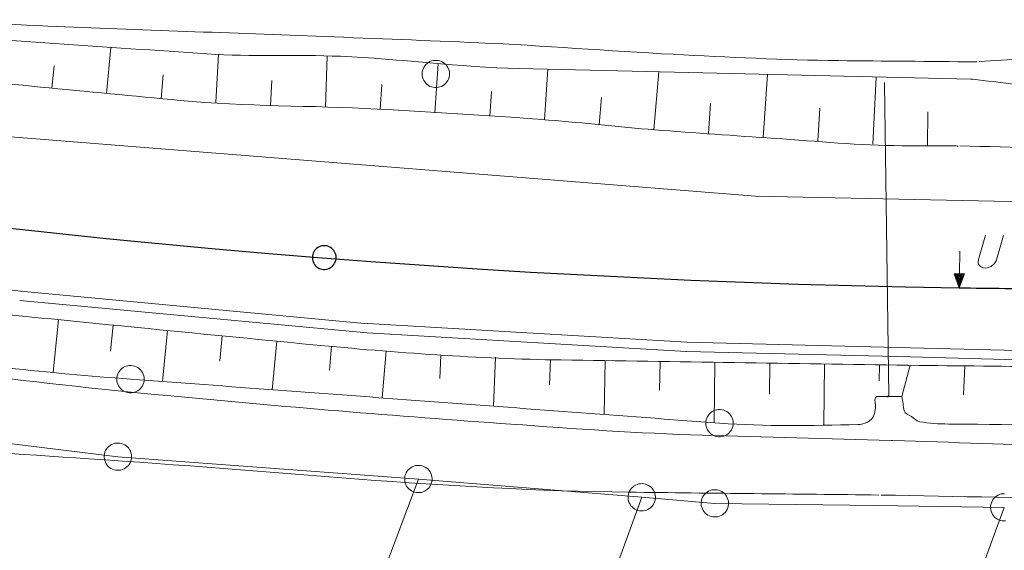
# Model space of a CAD drawing. Header units: metres. Extents: x 3425540 to 3446143, y 5432760 to 5444637.
# Tile 109 of 256: x 3436385 to 3436439, y 5439124 to 5439153. Entities that reach past the tile are written whole.
import ezdxf

# ---------------------------------------------------------------- set-up
doc = ezdxf.new("R2010")
doc.units = ezdxf.units.M
for name, color, linetype, lineweight in [('B_Bestand', 9, 'Continuous', 18), ('B_Böschung', 9, 'Continuous', 18), ('B_Flurgrenzen', 9, 'Continuous', 18), ('B_Gleisachse', 9, 'Continuous', 25), ('B_Kilometrierung', 9, 'Continuous', 25), ('Bestand Kabeltröge', 9, 'Continuous', 18), ('Bestand_Neu_Strecke 3443', 9, 'Continuous', 18)]:
    doc.layers.add(name, color=color, linetype=linetype, lineweight=lineweight)

msp = doc.modelspace()

# ---------------------------------------------------------------- linework, layer by layer
at = {"layer": 'B_Bestand'}
for p, q in [((3436432.003, 5439149.073), (3436432.003, 5439149.149)), ((3436432.003, 5439149.073), (3436432.231, 5439132.006)), ((3436432.155, 5439131.93), (3436432.231, 5439132.006))]:
    msp.add_line(p, q, dxfattribs=at)
for points in [[(3436438.505, 5439140.768), (3436438.13, 5439139.442), (3436438.1, 5439139.386), (3436438.071, 5439139.329), (3436438.013, 5439139.245), (3436437.97, 5439139.203), (3436437.883, 5439139.12), (3436437.826, 5439139.078), (3436437.769, 5439139.051), (3436437.669, 5439139.01), (3436437.612, 5439138.996), (3436437.499, 5439138.984), (3436437.4, 5439139), (3436437.315, 5439139.029), (3436437.259, 5439139.059), (3436437.189, 5439139.131), (3436437.147, 5439139.188), (3436437.12, 5439139.273), (3436437.121, 5439139.33), (3436437.138, 5439139.457), (3436437.513, 5439140.784)], [(3436436.112, 5439139.904), (3436436.092, 5439138.668), (3436435.809, 5439138.673), (3436436.08, 5439137.905), (3436436.375, 5439138.664), (3436436.092, 5439138.668)], [(3436436.312, 5439138.626), (3436435.871, 5439138.632), (3436436.082, 5439137.999), (3436436.312, 5439138.626)], [(3436436.248, 5439138.587), (3436435.933, 5439138.592), (3436436.083, 5439138.094), (3436436.248, 5439138.587)], [(3436436.185, 5439138.549), (3436435.996, 5439138.552), (3436436.085, 5439138.188), (3436436.185, 5439138.549)], [(3436436.129, 5439138.51), (3436436.05, 5439138.512), (3436436.086, 5439138.283), (3436436.129, 5439138.51)]]:
    msp.add_lwpolyline(points, dxfattribs=at)
for points, knots in [([(3437090.633, 5439196.583), (3437086.334, 5439196.008), (3437082.034, 5439195.433), (3437077.735, 5439194.858), (3437074.603, 5439194.439), (3437071.473, 5439193.998), (3437068.343, 5439193.565), (3437064.521, 5439193.037), (3437060.707, 5439192.45), (3437056.884, 5439191.926), (3437053.304, 5439191.436), (3437049.71, 5439191.066), (3437046.114, 5439190.72), (3437041.98, 5439190.322), (3437037.84, 5439189.995), (3437033.706, 5439189.599), (3437030.365, 5439189.279), (3437027.026, 5439188.94), (3437023.689, 5439188.578), (3437020.264, 5439188.207), (3437016.839, 5439187.818), (3437013.436, 5439187.285), (3437009.442, 5439186.66), (3437005.452, 5439186.015), (3437001.459, 5439185.388), (3436995.6, 5439184.468), (3436989.741, 5439183.548), (3436983.882, 5439182.629), (3436978.195, 5439181.738), (3436972.509, 5439180.848), (3436966.822, 5439179.958), (3436961.642, 5439179.147), (3436956.448, 5439178.428), (3436951.278, 5439177.558), (3436943.944, 5439176.324), (3436936.629, 5439174.979), (3436929.307, 5439173.678), (3436922.04, 5439172.387), (3436914.775, 5439171.091), (3436907.508, 5439169.8), (3436905.195, 5439169.389), (3436902.877, 5439169.01), (3436900.563, 5439168.604), (3436896.924, 5439167.967), (3436893.344, 5439167.031), (3436889.707, 5439166.363), (3436886.221, 5439165.723), (3436882.717, 5439165.201), (3436879.195, 5439164.811), (3436876.757, 5439164.542), (3436874.306, 5439164.408), (3436871.871, 5439164.121), (3436867.792, 5439163.641), (3436863.712, 5439163.161), (3436859.636, 5439162.656), (3436855.701, 5439162.169), (3436851.767, 5439161.679), (3436847.832, 5439161.191), (3436842.016, 5439160.471), (3436836.195, 5439159.785), (3436830.381, 5439159.045), (3436824.164, 5439158.254), (3436817.976, 5439157.248), (3436811.77, 5439156.372), (3436806.2, 5439155.586), (3436800.632, 5439154.784), (3436795.055, 5439154.045), (3436788.323, 5439153.153), (3436781.578, 5439152.367), (3436774.837, 5439151.55), (3436769.21, 5439150.869), (3436763.586, 5439150.161), (3436757.948, 5439149.567), (3436753.281, 5439149.076), (3436748.601, 5439148.722), (3436743.929, 5439148.281), (3436740.424, 5439147.951), (3436736.921, 5439147.606), (3436733.418, 5439147.246), (3436729.696, 5439146.864), (3436726.002, 5439146.274), (3436722.303, 5439145.695), (3436719.244, 5439145.216), (3436716.178, 5439144.74), (3436713.199, 5439143.89), (3436710.25, 5439143.049), (3436707.347, 5439142.085), (3436704.411, 5439141.217), (3436701.456, 5439140.343), (3436698.5, 5439139.482), (3436695.536, 5439138.632), (3436693.237, 5439137.973), (3436690.924, 5439137.441), (3436688.557, 5439136.994), (3436685.544, 5439136.425), (3436682.51, 5439136.162), (3436679.47, 5439136.144), (3436677.001, 5439136.13), (3436674.526, 5439136.199), (3436672.06, 5439136.316), (3436669.531, 5439136.437), (3436667.006, 5439136.747), (3436664.478, 5439136.834), (3436662.556, 5439136.901), (3436660.628, 5439136.801), (3436658.705, 5439136.661), (3436655.99, 5439136.464), (3436653.28, 5439136.247), (3436650.606, 5439135.713), (3436648.261, 5439135.246), (3436645.947, 5439134.707), (3436643.627, 5439134.161), (3436639.434, 5439133.176), (3436635.292, 5439132.022), (3436631.083, 5439131.066), (3436628.415, 5439130.46), (3436625.699, 5439130.184), (3436622.984, 5439129.86), (3436620.781, 5439129.597), (3436618.552, 5439129.388), (3436616.349, 5439129.515), (3436613.221, 5439129.696), (3436610.1, 5439130.279), (3436607.044, 5439131.066), (3436604.011, 5439131.848), (3436601.027, 5439132.732), (3436597.997, 5439133.48), (3436596.257, 5439133.91), (3436594.515, 5439134.335), (3436592.775, 5439134.766), (3436590.476, 5439135.336), (3436588.18, 5439135.916), (3436585.882, 5439136.49), (3436583.941, 5439136.975), (3436581.992, 5439137.47), (3436580.023, 5439137.783), (3436578.04, 5439138.098), (3436575.983, 5439137.743), (3436573.992, 5439137.437), (3436570.888, 5439136.96), (3436567.785, 5439136.485), (3436564.687, 5439135.972), (3436562.14, 5439135.55), (3436559.602, 5439135.073), (3436557.049, 5439134.689), (3436550.453, 5439133.699), (3436543.841, 5439132.825), (3436537.231, 5439131.931), (3436532.034, 5439131.229), (3436526.837, 5439130.531), (3436521.636, 5439129.862), (3436517.364, 5439129.313), (3436513.083, 5439128.844), (3436508.798, 5439128.396), (3436505.367, 5439128.037), (3436501.932, 5439127.735), (3436498.493, 5439127.453), (3436493.758, 5439127.065), (3436489.022, 5439126.745), (3436484.277, 5439126.505), (3436479.568, 5439126.268), (3436474.858, 5439126.125), (3436470.146, 5439126.074), (3436465.739, 5439126.026), (3436461.33, 5439125.986), (3436456.924, 5439126.073), (3436448.555, 5439126.239), (3436440.186, 5439126.405), (3436431.817, 5439126.57)], [0, 0, 0, 0, 0.019538, 0.019538, 0.019538, 0.033772, 0.033772, 0.033772, 0.051152, 0.051152, 0.051152, 0.067424, 0.067424, 0.067424, 0.08613, 0.08613, 0.08613, 0.101247, 0.101247, 0.101247, 0.116764, 0.116764, 0.116764, 0.13497, 0.13497, 0.13497, 0.161684, 0.161684, 0.161684, 0.187611, 0.187611, 0.187611, 0.211226, 0.211226, 0.211226, 0.244724, 0.244724, 0.244724, 0.277968, 0.277968, 0.277968, 0.288549, 0.288549, 0.288549, 0.305192, 0.305192, 0.305192, 0.321146, 0.321146, 0.321146, 0.332191, 0.332191, 0.332191, 0.350692, 0.350692, 0.350692, 0.368551, 0.368551, 0.368551, 0.39495, 0.39495, 0.39495, 0.42318, 0.42318, 0.42318, 0.448519, 0.448519, 0.448519, 0.479105, 0.479105, 0.479105, 0.504637, 0.504637, 0.504637, 0.525774, 0.525774, 0.525774, 0.541632, 0.541632, 0.541632, 0.558482, 0.558482, 0.558482, 0.572417, 0.572417, 0.572417, 0.586208, 0.586208, 0.586208, 0.600087, 0.600087, 0.600087, 0.610851, 0.610851, 0.610851, 0.624554, 0.624554, 0.624554, 0.635682, 0.635682, 0.635682, 0.647093, 0.647093, 0.647093, 0.655764, 0.655764, 0.655764, 0.668008, 0.668008, 0.668008, 0.678742, 0.678742, 0.678742, 0.698141, 0.698141, 0.698141, 0.710435, 0.710435, 0.710435, 0.720411, 0.720411, 0.720411, 0.734574, 0.734574, 0.734574, 0.748633, 0.748633, 0.748633, 0.756708, 0.756708, 0.756708, 0.767376, 0.767376, 0.767376, 0.776384, 0.776384, 0.776384, 0.785454, 0.785454, 0.785454, 0.799597, 0.799597, 0.799597, 0.811226, 0.811226, 0.811226, 0.841268, 0.841268, 0.841268, 0.864888, 0.864888, 0.864888, 0.884289, 0.884289, 0.884289, 0.899826, 0.899826, 0.899826, 0.921218, 0.921218, 0.921218, 0.942444, 0.942444, 0.942444, 0.962296, 0.962296, 0.962296, 1, 1, 1, 1]), ([(3436252.479, 5439182.452), (3436252.575, 5439182.526), (3436252.672, 5439182.6), (3436252.768, 5439182.674), (3436253.256, 5439183.05), (3436253.933, 5439183.102), (3436254.543, 5439183.189), (3436255.299, 5439183.297), (3436256.104, 5439183.42), (3436256.834, 5439183.189), (3436258.016, 5439182.814), (3436259.173, 5439182.382), (3436260.327, 5439181.929), (3436262.475, 5439181.086), (3436264.535, 5439180.019), (3436266.741, 5439179.351), (3436269.487, 5439178.52), (3436272.238, 5439177.705), (3436274.988, 5439176.888), (3436279.168, 5439175.646), (3436283.349, 5439174.407), (3436287.529, 5439173.164), (3436291.529, 5439171.975), (3436295.488, 5439170.654), (3436299.498, 5439169.497), (3436303.192, 5439168.432), (3436306.914, 5439167.468), (3436310.63, 5439166.483), (3436314.788, 5439165.381), (3436318.945, 5439164.28), (3436323.114, 5439163.218), (3436326.919, 5439162.249), (3436330.737, 5439161.336), (3436334.567, 5439160.468), (3436337.667, 5439159.766), (3436340.77, 5439159.08), (3436343.877, 5439158.413), (3436346.853, 5439157.775), (3436349.832, 5439157.149), (3436352.811, 5439156.522), (3436355.822, 5439155.889), (3436358.838, 5439155.281), (3436361.859, 5439154.689), (3436363.844, 5439154.3), (3436365.845, 5439154.001), (3436367.856, 5439153.774), (3436370.868, 5439153.435), (3436373.884, 5439153.161), (3436376.904, 5439152.914), (3436380.014, 5439152.66), (3436383.121, 5439152.36), (3436386.238, 5439152.228), (3436391.286, 5439152.015), (3436396.336, 5439151.857), (3436401.385, 5439151.656), (3436404.191, 5439151.544), (3436406.997, 5439151.433), (3436409.803, 5439151.312), (3436413.352, 5439151.159), (3436416.893, 5439150.863), (3436420.441, 5439150.682), (3436423.456, 5439150.529), (3436426.471, 5439150.367), (3436429.489, 5439150.338), (3436431.971, 5439150.315), (3436434.454, 5439150.292), (3436436.936, 5439150.268)], [0, 0, 0, 0, 0.001931, 0.001931, 0.001931, 0.011725, 0.011725, 0.011725, 0.023866, 0.023866, 0.023866, 0.043544, 0.043544, 0.043544, 0.080176, 0.080176, 0.080176, 0.125786, 0.125786, 0.125786, 0.195112, 0.195112, 0.195112, 0.261449, 0.261449, 0.261449, 0.322564, 0.322564, 0.322564, 0.390946, 0.390946, 0.390946, 0.453363, 0.453363, 0.453363, 0.503887, 0.503887, 0.503887, 0.552279, 0.552279, 0.552279, 0.601201, 0.601201, 0.601201, 0.633348, 0.633348, 0.633348, 0.681512, 0.681512, 0.681512, 0.731109, 0.731109, 0.731109, 0.811434, 0.811434, 0.811434, 0.85608, 0.85608, 0.85608, 0.912552, 0.912552, 0.912552, 0.960535, 0.960535, 0.960535, 1, 1, 1, 1]), ([(3436261.731, 5439143.213), (3436261.769, 5439143.939), (3436261.808, 5439144.665), (3436261.846, 5439145.39), (3436261.899, 5439146.391), (3436262.971, 5439147.048), (3436263.793, 5439147.681), (3436264.792, 5439148.45), (3436265.761, 5439149.132), (3436266.885, 5439149.629), (3436267.978, 5439150.113), (3436269.072, 5439150.517), (3436270.207, 5439150.889), (3436271.493, 5439151.311), (3436272.758, 5439151.92), (3436274.101, 5439151.92), (3436275.399, 5439151.92), (3436276.697, 5439151.92), (3436277.995, 5439151.92), (3436279.178, 5439151.92), (3436280.362, 5439151.92), (3436281.545, 5439151.92), (3436283.082, 5439151.92), (3436284.518, 5439151.137), (3436286.012, 5439150.775), (3436290.933, 5439149.583), (3436295.875, 5439148.459), (3436300.787, 5439147.223), (3436308.502, 5439145.283), (3436316.097, 5439142.886), (3436323.808, 5439140.922), (3436329.785, 5439139.4), (3436335.785, 5439137.981), (3436341.79, 5439136.568), (3436350.762, 5439134.457), (3436359.751, 5439132.484), (3436368.787, 5439130.618), (3436371.514, 5439130.055), (3436374.261, 5439129.576), (3436377.034, 5439129.357), (3436380.85, 5439129.056), (3436384.668, 5439128.804), (3436388.487, 5439128.555), (3436398.326, 5439127.915), (3436408.148, 5439126.833), (3436418.006, 5439126.723), (3436422.568, 5439126.672), (3436427.131, 5439126.621), (3436431.693, 5439126.57)], [0, 0, 0, 0, 0.012332, 0.012332, 0.012332, 0.02934, 0.02934, 0.02934, 0.050013, 0.050013, 0.050013, 0.070112, 0.070112, 0.070112, 0.092899, 0.092899, 0.092899, 0.114927, 0.114927, 0.114927, 0.135009, 0.135009, 0.135009, 0.161095, 0.161095, 0.161095, 0.247057, 0.247057, 0.247057, 0.382074, 0.382074, 0.382074, 0.486736, 0.486736, 0.486736, 0.64312, 0.64312, 0.64312, 0.690315, 0.690315, 0.690315, 0.755262, 0.755262, 0.755262, 0.922569, 0.922569, 0.922569, 1, 1, 1, 1]), ([(3436436.936, 5439150.268), (3436436.956, 5439150.268), (3436436.976, 5439150.267), (3436436.996, 5439150.267), (3436437.016, 5439150.267), (3436437.036, 5439150.267), (3436437.056, 5439150.267)], [0, 0, 0, 0, 0.500035, 0.500035, 0.500035, 1, 1, 1, 1]), ([(3436432.491, 5439129.552), (3436438.896, 5439129.34), (3436445.301, 5439129.127), (3436451.706, 5439128.914), (3436457.28, 5439128.729), (3436462.861, 5439128.757), (3436468.438, 5439128.795), (3436474.58, 5439128.837), (3436480.719, 5439129.009), (3436486.855, 5439129.397), (3436492.525, 5439129.756), (3436498.175, 5439130.238), (3436503.827, 5439130.782), (3436510.057, 5439131.382), (3436516.284, 5439131.97), (3436522.493, 5439132.754), (3436531.596, 5439133.904), (3436540.684, 5439135.141), (3436549.758, 5439136.487), (3436555.135, 5439137.285), (3436560.512, 5439138.091), (3436565.888, 5439138.895), (3436568.135, 5439139.232), (3436570.378, 5439139.581), (3436572.628, 5439139.919), (3436573.864, 5439140.105), (3436575.115, 5439140.192), (3436576.36, 5439140.221), (3436578.115, 5439140.262), (3436579.876, 5439140.128), (3436581.631, 5439139.92), (3436583.838, 5439139.659), (3436586.026, 5439139.381), (3436588.191, 5439138.896), (3436590.514, 5439138.377), (3436592.819, 5439137.83), (3436595.112, 5439137.211), (3436597.542, 5439136.555), (3436599.965, 5439135.88), (3436602.395, 5439135.224), (3436604.678, 5439134.608), (3436606.965, 5439134.012), (3436609.256, 5439133.417), (3436610.73, 5439133.035), (3436612.214, 5439132.747), (3436613.733, 5439132.525), (3436615.237, 5439132.306), (3436616.742, 5439132.278), (3436618.247, 5439132.285), (3436619.992, 5439132.293), (3436621.739, 5439132.289), (3436623.483, 5439132.586), (3436625.724, 5439132.968), (3436627.902, 5439133.398), (3436630.104, 5439133.85), (3436632.313, 5439134.304), (3436634.52, 5439134.763), (3436636.724, 5439135.235), (3436640.621, 5439136.071), (3436644.437, 5439137.198), (3436648.341, 5439138.066), (3436651.562, 5439138.782), (3436654.824, 5439139.244), (3436658.109, 5439139.438), (3436661.176, 5439139.62), (3436664.252, 5439139.588), (3436667.317, 5439139.498), (3436670.447, 5439139.406), (3436673.576, 5439139.044), (3436676.706, 5439138.956), (3436679.694, 5439138.872), (3436682.687, 5439138.922), (3436685.674, 5439139.378), (3436688.337, 5439139.785), (3436690.911, 5439140.386), (3436693.498, 5439141.063), (3436696.547, 5439141.862), (3436699.572, 5439142.696), (3436702.586, 5439143.592), (3436704.799, 5439144.25), (3436706.914, 5439145.198), (3436709.146, 5439145.821), (3436711.998, 5439146.617), (3436714.899, 5439147.205), (3436717.829, 5439147.563), (3436718.812, 5439147.684), (3436719.795, 5439147.804), (3436720.778, 5439147.924)], [0, 0, 0, 0, 0.06591, 0.06591, 0.06591, 0.123272, 0.123272, 0.123272, 0.186443, 0.186443, 0.186443, 0.24482, 0.24482, 0.24482, 0.309167, 0.309167, 0.309167, 0.40351, 0.40351, 0.40351, 0.45942, 0.45942, 0.45942, 0.482791, 0.482791, 0.482791, 0.495627, 0.495627, 0.495627, 0.513727, 0.513727, 0.513727, 0.536488, 0.536488, 0.536488, 0.560908, 0.560908, 0.560908, 0.586788, 0.586788, 0.586788, 0.611111, 0.611111, 0.611111, 0.626761, 0.626761, 0.626761, 0.642258, 0.642258, 0.642258, 0.660238, 0.660238, 0.660238, 0.683346, 0.683346, 0.683346, 0.706532, 0.706532, 0.706532, 0.747523, 0.747523, 0.747523, 0.781339, 0.781339, 0.781339, 0.812906, 0.812906, 0.812906, 0.845147, 0.845147, 0.845147, 0.875926, 0.875926, 0.875926, 0.903363, 0.903363, 0.903363, 0.935702, 0.935702, 0.935702, 0.959454, 0.959454, 0.959454, 0.989815, 0.989815, 0.989815, 1, 1, 1, 1]), ([(3436322.957, 5439145.088), (3436327.387, 5439143.839), (3436331.818, 5439142.59), (3436336.248, 5439141.34), (3436339.897, 5439140.311), (3436343.6, 5439139.487), (3436347.322, 5439138.751), (3436354.002, 5439137.431), (3436360.703, 5439136.292), (3436367.43, 5439135.257), (3436372.057, 5439134.545), (3436376.683, 5439133.856), (3436381.328, 5439133.272), (3436385.134, 5439132.794), (3436388.944, 5439132.373), (3436392.763, 5439132.009), (3436399.024, 5439131.413), (3436405.288, 5439130.893), (3436411.562, 5439130.448), (3436415.051, 5439130.201), (3436418.539, 5439129.941), (3436422.034, 5439129.845), (3436425.475, 5439129.751), (3436428.917, 5439129.656), (3436432.358, 5439129.561)], [0, 0, 0, 0, 0.124615, 0.124615, 0.124615, 0.227242, 0.227242, 0.227242, 0.411415, 0.411415, 0.411415, 0.538103, 0.538103, 0.538103, 0.64192, 0.64192, 0.64192, 0.812145, 0.812145, 0.812145, 0.906801, 0.906801, 0.906801, 1, 1, 1, 1]), ([(3436432.358, 5439129.561), (3436432.375, 5439129.561), (3436432.392, 5439129.561), (3436432.409, 5439129.56), (3436432.426, 5439129.56), (3436432.442, 5439129.56), (3436432.459, 5439129.559)], [0, 0, 0, 0, 0.504949, 0.504949, 0.504949, 1, 1, 1, 1])]:
    msp.add_open_spline(points, degree=3, knots=knots, dxfattribs=at)
at = {"layer": 'B_Böschung'}
for p, q in [((3436389.45, 5439148.545), (3436389.691, 5439151.064)), ((3436395.428, 5439148.053), (3436395.568, 5439150.691)), ((3436401.422, 5439147.784), (3436401.525, 5439150.581)), ((3436386.463, 5439148.833), (3436386.581, 5439150.051)), ((3436407.414, 5439147.485), (3436407.587, 5439150.183)), ((3436413.402, 5439147.1), (3436413.587, 5439149.866)), ((3436392.436, 5439148.258), (3436392.556, 5439149.559)), ((3436398.424, 5439147.894), (3436398.494, 5439149.256)), ((3436419.378, 5439146.556), (3436419.662, 5439149.722)), ((3436425.362, 5439146.127), (3436425.604, 5439149.581)), ((3436431.352, 5439145.772), (3436431.545, 5439149.441)), ((3436404.42, 5439147.677), (3436404.507, 5439149.038)), ((3436410.408, 5439147.292), (3436410.495, 5439148.643)), ((3436416.39, 5439146.831), (3436416.526, 5439148.312)), ((3436422.37, 5439146.341), (3436422.488, 5439147.997)), ((3436428.357, 5439145.945), (3436428.459, 5439147.728)), ((3436434.349, 5439145.68), (3436434.362, 5439147.527)), ((3436386.822, 5439136.163), (3436386.537, 5439133.298)), ((3436389.807, 5439135.866), (3436389.666, 5439134.445)), ((3436392.793, 5439135.572), (3436392.519, 5439132.779)), ((3436395.778, 5439135.279), (3436395.645, 5439133.917)), ((3436398.764, 5439134.987), (3436398.504, 5439132.332)), ((3436401.751, 5439134.71), (3436401.642, 5439133.408)), ((3436404.741, 5439134.465), (3436404.529, 5439131.882)), ((3436407.732, 5439134.229), (3436407.673, 5439132.94)), ((3436410.729, 5439134.105), (3436410.618, 5439131.426)), ((3436413.727, 5439133.982), (3436413.669, 5439132.592)), ((3436416.726, 5439133.921), (3436416.673, 5439130.974)), ((3436419.725, 5439133.874), (3436419.701, 5439132.312)), ((3436422.725, 5439133.828), (3436422.674, 5439130.525)), ((3436425.725, 5439133.782), (3436425.699, 5439132.096)), ((3436428.724, 5439133.735), (3436428.673, 5439130.399)), ((3436431.724, 5439133.689), (3436431.711, 5439132.823)), ((3436433.395, 5439133.668), (3436432.952, 5439131.957)), ((3436436.395, 5439133.636), (3436436.315, 5439132.044))]:
    msp.add_line(p, q, dxfattribs=at)
for points, knots in [([(3436436.829, 5439149.323), (3436439.048, 5439149.048), (3436441.266, 5439148.773), (3436443.485, 5439148.497), (3436445.917, 5439148.195), (3436448.378, 5439148.182), (3436450.829, 5439148.153), (3436452.183, 5439148.137), (3436453.537, 5439148.136), (3436454.891, 5439148.153), (3436458.177, 5439148.195), (3436461.462, 5439148.247), (3436464.747, 5439148.403), (3436467.639, 5439148.541), (3436470.522, 5439148.77), (3436473.405, 5439149.028), (3436476.002, 5439149.261), (3436478.596, 5439149.515), (3436481.186, 5439149.81), (3436484.727, 5439150.214), (3436488.247, 5439150.768), (3436491.787, 5439151.184), (3436493.294, 5439151.362), (3436494.803, 5439151.503), (3436496.318, 5439151.621), (3436498.171, 5439151.766), (3436500.025, 5439151.839), (3436501.881, 5439151.871), (3436503.172, 5439151.894), (3436504.464, 5439151.797), (3436505.756, 5439151.81), (3436507.326, 5439151.826), (3436508.896, 5439151.875), (3436510.463, 5439152.028), (3436511.658, 5439152.145), (3436512.842, 5439152.31), (3436514.026, 5439152.497), (3436515.603, 5439152.747), (3436517.165, 5439153.083), (3436518.745, 5439153.31), (3436520.044, 5439153.497), (3436521.346, 5439153.671), (3436522.651, 5439153.81), (3436526.091, 5439154.177), (3436529.533, 5439154.53), (3436532.973, 5439154.898), (3436535.39, 5439155.157), (3436537.805, 5439155.437), (3436540.224, 5439155.68), (3436542.473, 5439155.907), (3436544.724, 5439156.119), (3436546.974, 5439156.336), (3436548.276, 5439156.462), (3436549.578, 5439156.587), (3436550.88, 5439156.711), (3436555.456, 5439157.149), (3436560.041, 5439157.491), (3436564.614, 5439157.962), (3436568.612, 5439158.374), (3436572.606, 5439158.812), (3436576.602, 5439159.244), (3436582.732, 5439159.907), (3436588.861, 5439160.579), (3436594.991, 5439161.241), (3436596.709, 5439161.427), (3436598.429, 5439161.589), (3436600.147, 5439161.773), (3436605.315, 5439162.327), (3436610.469, 5439163.015), (3436615.636, 5439163.582), (3436617.941, 5439163.835), (3436620.247, 5439164.08), (3436622.556, 5439164.299), (3436630.31, 5439165.034), (3436638.069, 5439165.718), (3436645.825, 5439166.437), (3436655.3, 5439167.315), (3436664.778, 5439168.153), (3436674.241, 5439169.169), (3436678.56, 5439169.633), (3436682.827, 5439170.494), (3436687.132, 5439171.075), (3436691.141, 5439171.617), (3436695.149, 5439172.172), (3436699.164, 5439172.669), (3436702.236, 5439173.049), (3436705.31, 5439173.416), (3436708.383, 5439173.794), (3436717.043, 5439174.861), (3436725.698, 5439175.978), (3436734.359, 5439177.043), (3436742.818, 5439178.084), (3436751.32, 5439178.761), (3436759.778, 5439179.815), (3436776.868, 5439181.945), (3436793.948, 5439184.161), (3436811.015, 5439186.47), (3436823.087, 5439188.104), (3436835.16, 5439189.737), (3436847.232, 5439191.37)], [0, 0, 0, 0, 0.01624, 0.01624, 0.01624, 0.034042, 0.034042, 0.034042, 0.043878, 0.043878, 0.043878, 0.067751, 0.067751, 0.067751, 0.08877, 0.08877, 0.08877, 0.107705, 0.107705, 0.107705, 0.133589, 0.133589, 0.133589, 0.144611, 0.144611, 0.144611, 0.158095, 0.158095, 0.158095, 0.167479, 0.167479, 0.167479, 0.178889, 0.178889, 0.178889, 0.18759, 0.18759, 0.18759, 0.199185, 0.199185, 0.199185, 0.20872, 0.20872, 0.20872, 0.233852, 0.233852, 0.233852, 0.251511, 0.251511, 0.251511, 0.267933, 0.267933, 0.267933, 0.277434, 0.277434, 0.277434, 0.310827, 0.310827, 0.310827, 0.34002, 0.34002, 0.34002, 0.384808, 0.384808, 0.384808, 0.397359, 0.397359, 0.397359, 0.435119, 0.435119, 0.435119, 0.451965, 0.451965, 0.451965, 0.508545, 0.508545, 0.508545, 0.577668, 0.577668, 0.577668, 0.609221, 0.609221, 0.609221, 0.63861, 0.63861, 0.63861, 0.661098, 0.661098, 0.661098, 0.724486, 0.724486, 0.724486, 0.7864, 0.7864, 0.7864, 0.911506, 0.911506, 0.911506, 1, 1, 1, 1]), ([(3436436.109, 5439145.678), (3436439.055, 5439145.594), (3436442, 5439145.51), (3436444.946, 5439145.426), (3436448.726, 5439145.318), (3436452.507, 5439145.275), (3436456.288, 5439145.232), (3436458.943, 5439145.202), (3436461.597, 5439145.258), (3436464.252, 5439145.349), (3436467.34, 5439145.455), (3436470.421, 5439145.651), (3436473.496, 5439145.971), (3436474.98, 5439146.126), (3436476.457, 5439146.312), (3436477.934, 5439146.511), (3436480.139, 5439146.808), (3436482.325, 5439147.241), (3436484.537, 5439147.483), (3436486.451, 5439147.693), (3436488.368, 5439147.856), (3436490.286, 5439148.027), (3436493.353, 5439148.301), (3436496.42, 5439148.578), (3436499.491, 5439148.804), (3436502.05, 5439148.993), (3436504.621, 5439148.928), (3436507.182, 5439149.077), (3436512.253, 5439149.372), (3436517.326, 5439149.67), (3436522.383, 5439150.164), (3436526.89, 5439150.605), (3436531.393, 5439151.086), (3436535.9, 5439151.524), (3436542.184, 5439152.135), (3436548.468, 5439152.737), (3436554.752, 5439153.349), (3436559.803, 5439153.841), (3436564.857, 5439154.304), (3436569.901, 5439154.866), (3436577.549, 5439155.718), (3436585.188, 5439156.644), (3436592.831, 5439157.543), (3436597.868, 5439158.136), (3436602.904, 5439158.742), (3436607.941, 5439159.331), (3436622.243, 5439161.005), (3436636.589, 5439162.278), (3436650.896, 5439163.907), (3436655.677, 5439164.452), (3436660.454, 5439165.024), (3436665.229, 5439165.617), (3436675.229, 5439166.86), (3436685.224, 5439168.13), (3436695.213, 5439169.456), (3436700.953, 5439170.218), (3436706.687, 5439171.016), (3436712.42, 5439171.826), (3436717.516, 5439172.546), (3436722.599, 5439173.356), (3436727.696, 5439174.073), (3436733.515, 5439174.892), (3436739.341, 5439175.669), (3436745.176, 5439176.366), (3436764.127, 5439178.631), (3436783.092, 5439180.772), (3436802.043, 5439183.035), (3436808.828, 5439183.846), (3436815.612, 5439184.674), (3436822.397, 5439185.484), (3436829.618, 5439186.346), (3436836.859, 5439187.039), (3436844.072, 5439187.97), (3436845.252, 5439188.123), (3436846.432, 5439188.275), (3436847.612, 5439188.427)], [0, 0, 0, 0, 0.021354, 0.021354, 0.021354, 0.048754, 0.048754, 0.048754, 0.067992, 0.067992, 0.067992, 0.090371, 0.090371, 0.090371, 0.10117, 0.10117, 0.10117, 0.117291, 0.117291, 0.117291, 0.131239, 0.131239, 0.131239, 0.153553, 0.153553, 0.153553, 0.172142, 0.172142, 0.172142, 0.208952, 0.208952, 0.208952, 0.241767, 0.241767, 0.241767, 0.287515, 0.287515, 0.287515, 0.32429, 0.32429, 0.32429, 0.380052, 0.380052, 0.380052, 0.416804, 0.416804, 0.416804, 0.521146, 0.521146, 0.521146, 0.556012, 0.556012, 0.556012, 0.629028, 0.629028, 0.629028, 0.670983, 0.670983, 0.670983, 0.708278, 0.708278, 0.708278, 0.750862, 0.750862, 0.750862, 0.889162, 0.889162, 0.889162, 0.938681, 0.938681, 0.938681, 0.991378, 0.991378, 0.991378, 1, 1, 1, 1]), ([(3436275.235, 5439157.72), (3436275.692, 5439157.828), (3436276.15, 5439157.936), (3436276.607, 5439158.043), (3436277.017, 5439158.14), (3436277.452, 5439158.132), (3436277.871, 5439158.097), (3436278.362, 5439158.057), (3436278.854, 5439157.976), (3436279.324, 5439157.801), (3436280.004, 5439157.548), (3436280.656, 5439157.275), (3436281.315, 5439156.994), (3436281.957, 5439156.72), (3436282.559, 5439156.361), (3436283.224, 5439156.133), (3436283.792, 5439155.939), (3436284.385, 5439155.86), (3436284.973, 5439155.756), (3436285.841, 5439155.603), (3436286.72, 5439155.513), (3436287.582, 5439155.326), (3436289.767, 5439154.854), (3436291.944, 5439154.346), (3436294.117, 5439153.819), (3436296.683, 5439153.197), (3436299.242, 5439152.55), (3436301.81, 5439151.935), (3436306.751, 5439150.751), (3436311.691, 5439149.567), (3436316.655, 5439148.483), (3436320.309, 5439147.685), (3436323.969, 5439146.915), (3436327.629, 5439146.142), (3436334.962, 5439144.593), (3436342.298, 5439143.067), (3436349.636, 5439141.542), (3436354.031, 5439140.629), (3436358.433, 5439139.753), (3436362.869, 5439139.04), (3436369.469, 5439137.979), (3436376.105, 5439137.229), (3436382.751, 5439136.566), (3436385.548, 5439136.287), (3436388.346, 5439136.009), (3436391.144, 5439135.733), (3436394.346, 5439135.417), (3436397.549, 5439135.103), (3436400.752, 5439134.792), (3436405.258, 5439134.355), (3436409.781, 5439134.028), (3436414.308, 5439133.958), (3436420.627, 5439133.861), (3436426.946, 5439133.763), (3436433.265, 5439133.666)], [0, 0, 0, 0, 0.00878, 0.00878, 0.00878, 0.016661, 0.016661, 0.016661, 0.025897, 0.025897, 0.025897, 0.03928, 0.03928, 0.03928, 0.052324, 0.052324, 0.052324, 0.063469, 0.063469, 0.063469, 0.07994, 0.07994, 0.07994, 0.121716, 0.121716, 0.121716, 0.171052, 0.171052, 0.171052, 0.26599, 0.26599, 0.26599, 0.335886, 0.335886, 0.335886, 0.475932, 0.475932, 0.475932, 0.559822, 0.559822, 0.559822, 0.684624, 0.684624, 0.684624, 0.737162, 0.737162, 0.737162, 0.797297, 0.797297, 0.797297, 0.881898, 0.881898, 0.881898, 1, 1, 1, 1]), ([(3436275.235, 5439157.72), (3436276.32, 5439157.236), (3436277.406, 5439156.752), (3436278.491, 5439156.268), (3436280.231, 5439155.492), (3436282.192, 5439155.349), (3436284.005, 5439154.761), (3436284.566, 5439154.579), (3436285.134, 5439154.411), (3436285.672, 5439154.169), (3436286.123, 5439153.967), (3436286.568, 5439153.756), (3436287.017, 5439153.55), (3436287.196, 5439153.468), (3436287.372, 5439153.384), (3436287.555, 5439153.308), (3436288.083, 5439153.089), (3436288.692, 5439153.232), (3436289.249, 5439153.12), (3436291.509, 5439152.667), (3436293.769, 5439152.216), (3436296.027, 5439151.748), (3436298.439, 5439151.249), (3436300.853, 5439150.756), (3436303.26, 5439150.232), (3436309.891, 5439148.79), (3436316.357, 5439146.67), (3436322.957, 5439145.088), (3436330.34, 5439143.318), (3436337.723, 5439141.526), (3436345.194, 5439140.173), (3436348.697, 5439139.539), (3436352.204, 5439138.924), (3436355.712, 5439138.319), (3436358.536, 5439137.832), (3436361.361, 5439137.353), (3436364.185, 5439136.866), (3436368.597, 5439136.106), (3436372.978, 5439135.192), (3436377.397, 5439134.449), (3436381.821, 5439133.706), (3436386.287, 5439133.245), (3436390.757, 5439132.911), (3436396.126, 5439132.51), (3436401.496, 5439132.109), (3436406.865, 5439131.707), (3436412.234, 5439131.306), (3436417.603, 5439130.905), (3436422.972, 5439130.503), (3436425.485, 5439130.315), (3436428.012, 5439130.375), (3436430.531, 5439130.422), (3436430.716, 5439130.426), (3436430.893, 5439130.466), (3436431.069, 5439130.557), (3436431.232, 5439130.641), (3436431.352, 5439130.768), (3436431.419, 5439130.934), (3436431.472, 5439131.067), (3436431.483, 5439131.202), (3436431.499, 5439131.337), (3436431.521, 5439131.524), (3436431.431, 5439131.718), (3436431.499, 5439131.902), (3436431.504, 5439131.915), (3436431.515, 5439131.922), (3436431.526, 5439131.929), (3436431.543, 5439131.941), (3436431.56, 5439131.956), (3436431.58, 5439131.956), (3436432.016, 5439131.956), (3436432.452, 5439131.956), (3436432.888, 5439131.956)], [0, 0, 0, 0, 0.022043, 0.022043, 0.022043, 0.057386, 0.057386, 0.057386, 0.068324, 0.068324, 0.068324, 0.077479, 0.077479, 0.077479, 0.081126, 0.081126, 0.081126, 0.091664, 0.091664, 0.091664, 0.134423, 0.134423, 0.134423, 0.180116, 0.180116, 0.180116, 0.305987, 0.305987, 0.305987, 0.446797, 0.446797, 0.446797, 0.512832, 0.512832, 0.512832, 0.565985, 0.565985, 0.565985, 0.649031, 0.649031, 0.649031, 0.732181, 0.732181, 0.732181, 0.832054, 0.832054, 0.832054, 0.931922, 0.931922, 0.931922, 0.978662, 0.978662, 0.978662, 0.982091, 0.982091, 0.982091, 0.985272, 0.985272, 0.985272, 0.987812, 0.987812, 0.987812, 0.991306, 0.991306, 0.991306, 0.991542, 0.991542, 0.991542, 0.991915, 0.991915, 0.991915, 1, 1, 1, 1]), ([(3436436.727, 5439149.325), (3436428.49, 5439149.517), (3436420.252, 5439149.71), (3436412.015, 5439149.903), (3436408.753, 5439149.98), (3436405.507, 5439150.427), (3436402.248, 5439150.572), (3436399.82, 5439150.681), (3436397.381, 5439150.541), (3436394.956, 5439150.706), (3436389.389, 5439151.085), (3436383.823, 5439151.464), (3436378.256, 5439151.842)], [0, 0, 0, 0, 0.422251, 0.422251, 0.422251, 0.589484, 0.589484, 0.589484, 0.714068, 0.714068, 0.714068, 1, 1, 1, 1]), ([(3436432.952, 5439131.957), (3436432.99, 5439131.694), (3436433.029, 5439131.431), (3436433.067, 5439131.167), (3436433.092, 5439130.998), (3436433.335, 5439130.958), (3436433.477, 5439130.859), (3436433.621, 5439130.76), (3436433.74, 5439130.608), (3436433.912, 5439130.578), (3436434.967, 5439130.396), (3436436.026, 5439130.471), (3436437.084, 5439130.45), (3436440.615, 5439130.38), (3436444.145, 5439130.306), (3436447.676, 5439130.241), (3436452.659, 5439130.15), (3436457.654, 5439129.709), (3436462.626, 5439130.053), (3436470.314, 5439130.585), (3436478.002, 5439131.125), (3436485.69, 5439131.66), (3436493.378, 5439132.196), (3436501.065, 5439132.73), (3436508.753, 5439133.266), (3436517.753, 5439133.894), (3436526.703, 5439135.087), (3436535.666, 5439136.137), (3436540.565, 5439136.712), (3436545.468, 5439137.246), (3436550.343, 5439137.997), (3436553.963, 5439138.555), (3436557.573, 5439139.172), (3436561.191, 5439139.737), (3436570.605, 5439141.208), (3436580.022, 5439142.665), (3436589.437, 5439144.136), (3436591.575, 5439144.47), (3436593.709, 5439144.826), (3436595.847, 5439145.16), (3436598.056, 5439145.505), (3436600.277, 5439145.76), (3436602.499, 5439146.004), (3436604.786, 5439146.255), (3436607.087, 5439146.375), (3436609.372, 5439146.644), (3436610.669, 5439146.797), (3436611.965, 5439146.962), (3436613.261, 5439147.13), (3436614.72, 5439147.32), (3436616.181, 5439147.496), (3436617.636, 5439147.719), (3436619.853, 5439148.059), (3436622.062, 5439148.446), (3436624.274, 5439148.817), (3436625.716, 5439149.059), (3436627.159, 5439149.295), (3436628.598, 5439149.56), (3436629.604, 5439149.745), (3436630.594, 5439150.002), (3436631.592, 5439150.225), (3436632.405, 5439150.407), (3436633.222, 5439150.506), (3436634.022, 5439150.814), (3436634.04, 5439150.821), (3436634.043, 5439150.847), (3436634.048, 5439150.865), (3436634.12, 5439151.127), (3436634.193, 5439151.389), (3436634.265, 5439151.651)], [0, 0, 0, 0, 0.003909, 0.003909, 0.003909, 0.00642, 0.00642, 0.00642, 0.008956, 0.008956, 0.008956, 0.024502, 0.024502, 0.024502, 0.076381, 0.076381, 0.076381, 0.149596, 0.149596, 0.149596, 0.262812, 0.262812, 0.262812, 0.376024, 0.376024, 0.376024, 0.508563, 0.508563, 0.508563, 0.58101, 0.58101, 0.58101, 0.634811, 0.634811, 0.634811, 0.774797, 0.774797, 0.774797, 0.806584, 0.806584, 0.806584, 0.83942, 0.83942, 0.83942, 0.873222, 0.873222, 0.873222, 0.892414, 0.892414, 0.892414, 0.914032, 0.914032, 0.914032, 0.946979, 0.946979, 0.946979, 0.968464, 0.968464, 0.968464, 0.983483, 0.983483, 0.983483, 0.995727, 0.995727, 0.995727, 0.996007, 0.996007, 0.996007, 1, 1, 1, 1]), ([(3436433.395, 5439133.668), (3436436.067, 5439133.64), (3436438.738, 5439133.611), (3436441.41, 5439133.582), (3436443.108, 5439133.564), (3436444.807, 5439133.559), (3436446.505, 5439133.564), (3436450.144, 5439133.575), (3436453.784, 5439133.627), (3436457.423, 5439133.669), (3436462.748, 5439133.732), (3436468.073, 5439133.811), (3436473.397, 5439133.944), (3436477.386, 5439134.044), (3436481.367, 5439134.309), (3436485.35, 5439134.566), (3436493.56, 5439135.097), (3436501.769, 5439135.609), (3436509.948, 5439136.494), (3436515.401, 5439137.084), (3436520.846, 5439137.723), (3436526.288, 5439138.395), (3436536.065, 5439139.602), (3436545.843, 5439140.808), (3436555.62, 5439142.018), (3436565.655, 5439143.26), (3436575.69, 5439144.503), (3436585.725, 5439145.745), (3436597.701, 5439147.227), (3436609.672, 5439148.751), (3436621.656, 5439150.164), (3436625.859, 5439150.66), (3436630.062, 5439151.156), (3436634.265, 5439151.651)], [0, 0, 0, 0, 0.039703, 0.039703, 0.039703, 0.06494, 0.06494, 0.06494, 0.119023, 0.119023, 0.119023, 0.198158, 0.198158, 0.198158, 0.257445, 0.257445, 0.257445, 0.37966, 0.37966, 0.37966, 0.461142, 0.461142, 0.461142, 0.607536, 0.607536, 0.607536, 0.757794, 0.757794, 0.757794, 0.937111, 0.937111, 0.937111, 1, 1, 1, 1]), ([(3436435.918, 5439145.666), (3436434.929, 5439145.671), (3436433.939, 5439145.675), (3436432.95, 5439145.68), (3436430.627, 5439145.692), (3436428.311, 5439145.925), (3436425.993, 5439146.082), (3436423.807, 5439146.23), (3436421.621, 5439146.38), (3436419.437, 5439146.551), (3436417.495, 5439146.703), (3436415.559, 5439146.934), (3436413.617, 5439147.086), (3436410.498, 5439147.33), (3436407.374, 5439147.51), (3436404.251, 5439147.688), (3436400.663, 5439147.893), (3436397.058, 5439147.813), (3436393.481, 5439148.157), (3436388.384, 5439148.648), (3436383.288, 5439149.139), (3436378.191, 5439149.629)], [0, 0, 0, 0, 0.051282, 0.051282, 0.051282, 0.171679, 0.171679, 0.171679, 0.285236, 0.285236, 0.285236, 0.386213, 0.386213, 0.386213, 0.548363, 0.548363, 0.548363, 0.734613, 0.734613, 0.734613, 1, 1, 1, 1])]:
    msp.add_open_spline(points, degree=3, knots=knots, dxfattribs=at)
for points in [[(3436436.829, 5439149.322), (3436436.795, 5439149.323), (3436436.761, 5439149.324), (3436436.727, 5439149.325)], [(3436436.018, 5439145.665), (3436435.985, 5439145.665), (3436435.951, 5439145.666), (3436435.918, 5439145.666)], [(3436433.265, 5439133.666), (3436433.294, 5439133.665), (3436433.322, 5439133.665), (3436433.351, 5439133.664)], [(3436432.887, 5439131.956), (3436432.909, 5439131.956), (3436432.93, 5439131.956), (3436432.952, 5439131.956)]]:
    msp.add_open_spline(points, degree=3, dxfattribs=at)
at = {"layer": 'B_Flurgrenzen'}
for p, q in [((3436376.3, 5439130.333), (3436390.07, 5439128.668)), ((3436390.07, 5439128.668), (3436406.505, 5439127.446)), ((3436384.038, 5439067.388), (3436406.505, 5439127.446)), ((3436406.505, 5439127.446), (3436418.721, 5439126.446)), ((3436397.92, 5439069.499), (3436418.721, 5439126.446)), ((3436418.721, 5439126.446), (3436422.718, 5439126.113)), ((3436422.718, 5439126.113), (3436431.569, 5439125.992)), ((3436421.141, 5439078.816), (3436438.549, 5439125.895)), ((3436431.569, 5439125.992), (3436438.549, 5439125.895))]:
    msp.add_line(p, q, dxfattribs=at)
for points in [[(3436698.065, 5439174.327), (3436671.564, 5439171.138), (3436647.014, 5439169.176), (3436623.385, 5439166.694), (3436602.502, 5439164.613), (3436581.02, 5439161.826), (3436551.192, 5439158.711), (3436525.9, 5439156.244), (3436506.992, 5439154.336), (3436477.982, 5439151.344), (3436446.392, 5439150.84), (3436437.178, 5439150.291)], [(3436408.205, 5439149.609), (3436408.199, 5439149.703), (3436408.181, 5439149.792), (3436408.152, 5439149.887), (3436408.111, 5439149.969), (3436408.057, 5439150.046), (3436407.998, 5439150.123), (3436407.933, 5439150.188), (3436407.857, 5439150.241), (3436407.774, 5439150.288), (3436407.685, 5439150.318), (3436407.597, 5439150.341), (3436407.502, 5439150.353), (3436407.408, 5439150.353), (3436407.313, 5439150.341), (3436407.225, 5439150.318), (3436407.136, 5439150.288), (3436407.053, 5439150.241), (3436406.977, 5439150.188), (3436406.912, 5439150.123), (3436406.853, 5439150.046), (3436406.799, 5439149.969), (3436406.758, 5439149.887), (3436406.729, 5439149.792), (3436406.711, 5439149.703), (3436406.705, 5439149.609), (3436406.711, 5439149.515), (3436406.729, 5439149.426), (3436406.758, 5439149.331), (3436406.799, 5439149.249), (3436406.853, 5439149.172), (3436406.912, 5439149.095), (3436406.977, 5439149.03), (3436407.053, 5439148.977), (3436407.136, 5439148.93), (3436407.225, 5439148.9), (3436407.313, 5439148.877), (3436407.408, 5439148.865), (3436407.502, 5439148.865), (3436407.597, 5439148.877), (3436407.685, 5439148.9), (3436407.774, 5439148.93), (3436407.857, 5439148.977), (3436407.933, 5439149.03), (3436407.998, 5439149.095), (3436408.057, 5439149.172), (3436408.111, 5439149.249), (3436408.152, 5439149.331), (3436408.181, 5439149.426), (3436408.199, 5439149.515), (3436408.205, 5439149.609)], [(3436391.507, 5439132.911), (3436391.501, 5439133.005), (3436391.483, 5439133.094), (3436391.454, 5439133.189), (3436391.413, 5439133.271), (3436391.359, 5439133.348), (3436391.3, 5439133.425), (3436391.235, 5439133.49), (3436391.159, 5439133.543), (3436391.076, 5439133.59), (3436390.987, 5439133.62), (3436390.899, 5439133.643), (3436390.804, 5439133.655), (3436390.71, 5439133.655), (3436390.615, 5439133.643), (3436390.527, 5439133.62), (3436390.438, 5439133.59), (3436390.355, 5439133.543), (3436390.279, 5439133.49), (3436390.214, 5439133.425), (3436390.155, 5439133.348), (3436390.101, 5439133.271), (3436390.06, 5439133.189), (3436390.031, 5439133.094), (3436390.013, 5439133.005), (3436390.007, 5439132.911), (3436390.013, 5439132.817), (3436390.031, 5439132.728), (3436390.06, 5439132.633), (3436390.101, 5439132.551), (3436390.155, 5439132.474), (3436390.214, 5439132.397), (3436390.279, 5439132.332), (3436390.355, 5439132.279), (3436390.438, 5439132.232), (3436390.527, 5439132.202), (3436390.615, 5439132.179), (3436390.71, 5439132.167), (3436390.804, 5439132.167), (3436390.899, 5439132.179), (3436390.987, 5439132.202), (3436391.076, 5439132.232), (3436391.159, 5439132.279), (3436391.235, 5439132.332), (3436391.3, 5439132.397), (3436391.359, 5439132.474), (3436391.413, 5439132.551), (3436391.454, 5439132.633), (3436391.483, 5439132.728), (3436391.501, 5439132.817), (3436391.507, 5439132.911)], [(3436423.722, 5439130.503), (3436423.716, 5439130.597), (3436423.698, 5439130.686), (3436423.669, 5439130.781), (3436423.628, 5439130.863), (3436423.574, 5439130.94), (3436423.515, 5439131.017), (3436423.45, 5439131.082), (3436423.374, 5439131.135), (3436423.291, 5439131.182), (3436423.202, 5439131.212), (3436423.114, 5439131.235), (3436423.019, 5439131.247), (3436422.925, 5439131.247), (3436422.83, 5439131.235), (3436422.742, 5439131.212), (3436422.653, 5439131.182), (3436422.57, 5439131.135), (3436422.494, 5439131.082), (3436422.429, 5439131.017), (3436422.37, 5439130.94), (3436422.316, 5439130.863), (3436422.275, 5439130.781), (3436422.246, 5439130.686), (3436422.228, 5439130.597), (3436422.222, 5439130.503), (3436422.228, 5439130.409), (3436422.246, 5439130.32), (3436422.275, 5439130.225), (3436422.316, 5439130.143), (3436422.37, 5439130.066), (3436422.429, 5439129.989), (3436422.494, 5439129.924), (3436422.57, 5439129.871), (3436422.653, 5439129.824), (3436422.742, 5439129.794), (3436422.83, 5439129.771), (3436422.925, 5439129.759), (3436423.019, 5439129.759), (3436423.114, 5439129.771), (3436423.202, 5439129.794), (3436423.291, 5439129.824), (3436423.374, 5439129.871), (3436423.45, 5439129.924), (3436423.515, 5439129.989), (3436423.574, 5439130.066), (3436423.628, 5439130.143), (3436423.669, 5439130.225), (3436423.698, 5439130.32), (3436423.716, 5439130.409), (3436423.722, 5439130.503)], [(3436390.803, 5439128.507), (3436390.817, 5439128.6), (3436390.819, 5439128.69), (3436390.811, 5439128.789), (3436390.788, 5439128.879), (3436390.753, 5439128.965), (3436390.712, 5439129.053), (3436390.662, 5439129.13), (3436390.599, 5439129.199), (3436390.528, 5439129.263), (3436390.448, 5439129.311), (3436390.367, 5439129.353), (3436390.277, 5439129.385), (3436390.185, 5439129.405), (3436390.09, 5439129.414), (3436389.998, 5439129.41), (3436389.905, 5439129.4), (3436389.814, 5439129.372), (3436389.728, 5439129.337), (3436389.651, 5439129.287), (3436389.576, 5439129.225), (3436389.508, 5439129.162), (3436389.45, 5439129.09), (3436389.4, 5439129.004), (3436389.364, 5439128.921), (3436389.338, 5439128.83), (3436389.323, 5439128.737), (3436389.321, 5439128.646), (3436389.33, 5439128.548), (3436389.352, 5439128.458), (3436389.388, 5439128.372), (3436389.429, 5439128.284), (3436389.478, 5439128.207), (3436389.542, 5439128.138), (3436389.612, 5439128.074), (3436389.692, 5439128.026), (3436389.774, 5439127.984), (3436389.863, 5439127.952), (3436389.956, 5439127.932), (3436390.051, 5439127.923), (3436390.142, 5439127.927), (3436390.235, 5439127.936), (3436390.326, 5439127.965), (3436390.412, 5439128), (3436390.49, 5439128.049), (3436390.564, 5439128.112), (3436390.633, 5439128.175), (3436390.691, 5439128.247), (3436390.74, 5439128.333), (3436390.776, 5439128.416), (3436390.803, 5439128.507)], [(3436407.238, 5439127.285), (3436407.252, 5439127.378), (3436407.254, 5439127.468), (3436407.246, 5439127.567), (3436407.223, 5439127.657), (3436407.188, 5439127.743), (3436407.147, 5439127.831), (3436407.097, 5439127.908), (3436407.034, 5439127.977), (3436406.963, 5439128.041), (3436406.883, 5439128.089), (3436406.802, 5439128.131), (3436406.712, 5439128.163), (3436406.62, 5439128.183), (3436406.525, 5439128.192), (3436406.433, 5439128.188), (3436406.34, 5439128.178), (3436406.249, 5439128.15), (3436406.163, 5439128.115), (3436406.086, 5439128.065), (3436406.011, 5439128.003), (3436405.943, 5439127.94), (3436405.885, 5439127.868), (3436405.835, 5439127.782), (3436405.799, 5439127.699), (3436405.773, 5439127.608), (3436405.758, 5439127.515), (3436405.756, 5439127.424), (3436405.765, 5439127.326), (3436405.787, 5439127.236), (3436405.823, 5439127.15), (3436405.864, 5439127.062), (3436405.913, 5439126.985), (3436405.977, 5439126.916), (3436406.047, 5439126.852), (3436406.127, 5439126.804), (3436406.209, 5439126.762), (3436406.298, 5439126.73), (3436406.391, 5439126.71), (3436406.486, 5439126.701), (3436406.577, 5439126.705), (3436406.67, 5439126.714), (3436406.761, 5439126.743), (3436406.847, 5439126.778), (3436406.925, 5439126.827), (3436406.999, 5439126.89), (3436407.068, 5439126.953), (3436407.126, 5439127.025), (3436407.175, 5439127.111), (3436407.211, 5439127.194), (3436407.238, 5439127.285)], [(3436419.453, 5439126.285), (3436419.467, 5439126.378), (3436419.469, 5439126.468), (3436419.461, 5439126.567), (3436419.438, 5439126.657), (3436419.403, 5439126.743), (3436419.362, 5439126.831), (3436419.312, 5439126.908), (3436419.249, 5439126.977), (3436419.178, 5439127.041), (3436419.098, 5439127.089), (3436419.017, 5439127.131), (3436418.927, 5439127.163), (3436418.835, 5439127.183), (3436418.74, 5439127.192), (3436418.648, 5439127.188), (3436418.555, 5439127.178), (3436418.464, 5439127.15), (3436418.378, 5439127.115), (3436418.301, 5439127.065), (3436418.226, 5439127.003), (3436418.158, 5439126.94), (3436418.1, 5439126.868), (3436418.05, 5439126.782), (3436418.014, 5439126.699), (3436417.988, 5439126.608), (3436417.973, 5439126.515), (3436417.971, 5439126.424), (3436417.98, 5439126.326), (3436418.002, 5439126.236), (3436418.038, 5439126.15), (3436418.079, 5439126.062), (3436418.128, 5439125.985), (3436418.192, 5439125.916), (3436418.262, 5439125.852), (3436418.342, 5439125.804), (3436418.424, 5439125.762), (3436418.513, 5439125.73), (3436418.606, 5439125.71), (3436418.701, 5439125.701), (3436418.792, 5439125.705), (3436418.885, 5439125.714), (3436418.976, 5439125.743), (3436419.062, 5439125.778), (3436419.14, 5439125.827), (3436419.214, 5439125.89), (3436419.283, 5439125.953), (3436419.341, 5439126.025), (3436419.39, 5439126.111), (3436419.426, 5439126.194), (3436419.453, 5439126.285)], [(3436423.451, 5439125.952), (3436423.465, 5439126.045), (3436423.467, 5439126.135), (3436423.459, 5439126.234), (3436423.436, 5439126.324), (3436423.401, 5439126.41), (3436423.36, 5439126.498), (3436423.31, 5439126.575), (3436423.247, 5439126.644), (3436423.176, 5439126.708), (3436423.096, 5439126.756), (3436423.015, 5439126.798), (3436422.925, 5439126.83), (3436422.833, 5439126.85), (3436422.738, 5439126.859), (3436422.646, 5439126.855), (3436422.553, 5439126.845), (3436422.462, 5439126.817), (3436422.376, 5439126.782), (3436422.299, 5439126.732), (3436422.224, 5439126.67), (3436422.156, 5439126.607), (3436422.098, 5439126.535), (3436422.048, 5439126.449), (3436422.012, 5439126.366), (3436421.986, 5439126.275), (3436421.971, 5439126.182), (3436421.969, 5439126.091), (3436421.978, 5439125.993), (3436422, 5439125.903), (3436422.036, 5439125.817), (3436422.077, 5439125.729), (3436422.126, 5439125.652), (3436422.19, 5439125.583), (3436422.26, 5439125.519), (3436422.34, 5439125.471), (3436422.422, 5439125.429), (3436422.511, 5439125.397), (3436422.604, 5439125.377), (3436422.699, 5439125.368), (3436422.79, 5439125.372), (3436422.883, 5439125.381), (3436422.974, 5439125.41), (3436423.06, 5439125.445), (3436423.138, 5439125.494), (3436423.212, 5439125.557), (3436423.281, 5439125.62), (3436423.339, 5439125.692), (3436423.388, 5439125.778), (3436423.424, 5439125.861), (3436423.451, 5439125.952)], [(3436438.569, 5439126.641), (3436438.477, 5439126.637), (3436438.384, 5439126.627), (3436438.293, 5439126.599), (3436438.207, 5439126.564), (3436438.13, 5439126.514), (3436438.055, 5439126.452), (3436437.987, 5439126.389), (3436437.929, 5439126.317), (3436437.879, 5439126.231), (3436437.843, 5439126.148), (3436437.817, 5439126.057), (3436437.802, 5439125.964), (3436437.8, 5439125.873), (3436437.809, 5439125.775), (3436437.831, 5439125.685), (3436437.867, 5439125.599), (3436437.908, 5439125.511), (3436437.957, 5439125.434), (3436438.021, 5439125.365), (3436438.091, 5439125.301), (3436438.171, 5439125.253), (3436438.253, 5439125.211), (3436438.342, 5439125.179), (3436438.435, 5439125.159), (3436438.53, 5439125.15), (3436438.621, 5439125.154)]]:
    msp.add_lwpolyline(points, dxfattribs=at)
at = {"layer": 'B_Gleisachse'}
msp.add_arc((3436444.766, 5439687.842), 550.005, 193.46994, 269.09501, dxfattribs=at)
msp.add_open_spline([(3436436.079, 5439137.906), (3436437.746, 5439137.887), (3436439.412, 5439137.868), (3436441.079, 5439137.849), (3436444.602, 5439137.809), (3436448.126, 5439137.838), (3436451.65, 5439137.874), (3436455.174, 5439137.911), (3436458.697, 5439137.982), (3436462.22, 5439138.081), (3436465.743, 5439138.181), (3436469.264, 5439138.304), (3436472.785, 5439138.457), (3436476.306, 5439138.611), (3436479.825, 5439138.786), (3436483.343, 5439138.989), (3436486.861, 5439139.193), (3436490.378, 5439139.416), (3436493.893, 5439139.664), (3436497.408, 5439139.912), (3436500.922, 5439140.177), (3436504.434, 5439140.466), (3436507.946, 5439140.755), (3436511.456, 5439141.06), (3436514.965, 5439141.385), (3436518.474, 5439141.711), (3436521.981, 5439142.048), (3436525.487, 5439142.404), (3436528.993, 5439142.761), (3436532.498, 5439143.127), (3436536.001, 5439143.51), (3436539.504, 5439143.893), (3436543.006, 5439144.284), (3436546.506, 5439144.69), (3436550.007, 5439145.096), (3436553.506, 5439145.508), (3436557.005, 5439145.931), (3436560.503, 5439146.355), (3436564.001, 5439146.781), (3436567.498, 5439147.218), (3436570.995, 5439147.655), (3436574.491, 5439148.094), (3436577.987, 5439148.54), (3436581.482, 5439148.986), (3436584.978, 5439149.432), (3436588.473, 5439149.881), (3436590.126, 5439150.094), (3436591.779, 5439150.306), (3436593.432, 5439150.518)], degree=3, knots=[0, 0, 0, 0, 0.031647, 0.031647, 0.031647, 0.098552, 0.098552, 0.098552, 0.165463, 0.165463, 0.165463, 0.232371, 0.232371, 0.232371, 0.299278, 0.299278, 0.299278, 0.366186, 0.366186, 0.366186, 0.433094, 0.433094, 0.433094, 0.499998, 0.499998, 0.499998, 0.566904, 0.566904, 0.566904, 0.633815, 0.633815, 0.633815, 0.700719, 0.700719, 0.700719, 0.767631, 0.767631, 0.767631, 0.834539, 0.834539, 0.834539, 0.90145, 0.90145, 0.90145, 0.968356, 0.968356, 0.968356, 1, 1, 1, 1], dxfattribs=at)
at = {"layer": 'B_Kilometrierung'}
msp.add_lwpolyline([(3436402.006, 5439139.559), (3436402.001, 5439139.641), (3436401.986, 5439139.723), (3436401.96, 5439139.8), (3436401.924, 5439139.871), (3436401.883, 5439139.943), (3436401.832, 5439140.004), (3436401.771, 5439140.061), (3436401.704, 5439140.107), (3436401.632, 5439140.148), (3436401.556, 5439140.178), (3436401.479, 5439140.199), (3436401.397, 5439140.209), (3436401.315, 5439140.209), (3436401.233, 5439140.199), (3436401.156, 5439140.178), (3436401.08, 5439140.148), (3436401.008, 5439140.107), (3436400.941, 5439140.061), (3436400.88, 5439140.004), (3436400.829, 5439139.943), (3436400.788, 5439139.871), (3436400.752, 5439139.8), (3436400.726, 5439139.723), (3436400.711, 5439139.641), (3436400.706, 5439139.559), (3436400.711, 5439139.477), (3436400.726, 5439139.395), (3436400.752, 5439139.318), (3436400.788, 5439139.247), (3436400.829, 5439139.175), (3436400.88, 5439139.114), (3436400.941, 5439139.057), (3436401.008, 5439139.011), (3436401.08, 5439138.97), (3436401.156, 5439138.94), (3436401.233, 5439138.919), (3436401.315, 5439138.909), (3436401.397, 5439138.909), (3436401.479, 5439138.919), (3436401.556, 5439138.94), (3436401.632, 5439138.97), (3436401.704, 5439139.011), (3436401.771, 5439139.057), (3436401.832, 5439139.114), (3436401.883, 5439139.175), (3436401.924, 5439139.247), (3436401.96, 5439139.318), (3436401.986, 5439139.395), (3436402.001, 5439139.477), (3436402.006, 5439139.559)], dxfattribs=at)
at = {"layer": 'Bestand Kabeltröge'}
for p, q in [((3436374.755, 5439138.984), (3436384.759, 5439137.717)), ((3436384.751, 5439137.718), (3436403.743, 5439135.945)), ((3436384.705, 5439137.22), (3436403.697, 5439135.447)), ((3436403.735, 5439135.946), (3436421.187, 5439134.931)), ((3436403.705, 5439135.446), (3436421.157, 5439134.431)), ((3436421.178, 5439134.931), (3436433.427, 5439134.622)), ((3436421.166, 5439134.431), (3436433.415, 5439134.122)), ((3436433.421, 5439134.622), (3436433.422, 5439134.622)), ((3436433.428, 5439134.622), (3436439.266, 5439134.475)), ((3436433.416, 5439134.122), (3436439.254, 5439133.975)), ((3436433.421, 5439134.122), (3436433.422, 5439134.122))]:
    msp.add_line(p, q, dxfattribs=at)
at = {"layer": 'Bestand_Neu_Strecke 3443', "linetype": 'Continuous', "lineweight": 15}
for p, q in [((3436372.537, 5439147.093), (3436424.95, 5439142.917)), ((3436424.95, 5439142.917), (3436471.638, 5439141.972))]:
    msp.add_line(p, q, dxfattribs=at)

doc.saveas('drawing.dxf')
